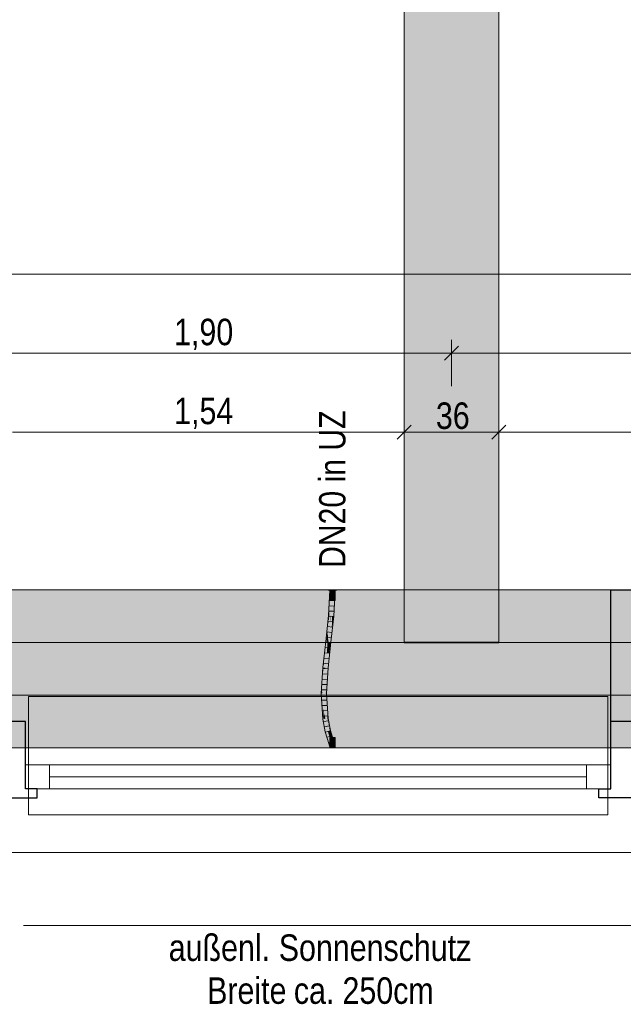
# Model space of a CAD drawing. Extents: x -720 to 300, y 62 to 1107.
# Tile 19 of 117: x -354 to -308, y 189 to 264. Entities that reach past the tile are written whole.
import ezdxf
from ezdxf.lldxf.tags import DXFTag

# ---------------------------------------------------------------- set-up
doc = ezdxf.new("R2010")
doc.units = 0
doc.layers.get('0').update_dxf_attribs({"lineweight": 35})
for name, color, linetype, lineweight, true_color in [('00_Beschriftung UZ', 3, 'Continuous', 13, 0x00ff00), ('30 -33 Aussenwände- 7 Fassade_ Elemente', 7, 'Continuous', 9, 0x00aacc), ('30 -35 Decken- 1 Konstruktion-Träger- Stahlbeton', 7, 'grob-A06G9FGE8I', 13, 0x33aa00), ('70 -72 Beschriftung- 1 Beschriftung allgemein', 7, 'Continuous', 9, 0xff6633), ('70 -76 Bemaßung- 2 Allgemein', 9, 'Continuous', 5, 0x808080), ('E_Leerrohr 20', 7, 'Continuous', 13, 0xcc0099), ('E_Leerrohr 20-Shading', 7, 'Continuous', 13, 0xcc0099)]:
    doc.layers.add(name, color=color, linetype=linetype, lineweight=lineweight, true_color=true_color)
doc.layers.add('70 -71 Achsen- 1 Gebäudeachsen', color=7, linetype='STRICHPUNKT2-A06G9FGD8I', lineweight=18)
doc.layers.add('Detailelementbeschriftung', color=7, linetype='Continuous', lineweight=9)
doc.layers.add('iwb_Schraffur_Unterzug', color=7, linetype='Continuous', lineweight=5, true_color=0xffffcc, plot=False)
doc.styles.get("Standard").update_dxf_attribs({"font": 'ARIALN.TTF'})
tags = doc.linetypes.add('grob-A06G9FGE8I', pattern=[14, 3, -8, 3]).pattern_tags.tags
tags[8:9] = [DXFTag(74, 4), DXFTag(75, 0), DXFTag(340, '0'), DXFTag(46, 0.0), DXFTag(50, 0.0), DXFTag(44, 0.0), DXFTag(45, 0.0)]
tags[6:7] = [DXFTag(74, 4), DXFTag(75, 0), DXFTag(340, '0'), DXFTag(46, 0.0), DXFTag(50, 0.0), DXFTag(44, 0.0), DXFTag(45, 0.0)]
tags[4:5] = [DXFTag(74, 4), DXFTag(75, 0), DXFTag(340, '0'), DXFTag(46, 0.0), DXFTag(50, 0.0), DXFTag(44, 0.0), DXFTag(45, 0.0)]
tags = doc.linetypes.add('STRICHPUNKT2', pattern=[12.7, 6.35, -3.175, 0, -3.175]).pattern_tags.tags
tags[10:11] = [DXFTag(74, 4), DXFTag(75, 0), DXFTag(340, '0'), DXFTag(46, 0.0), DXFTag(50, 0.0), DXFTag(44, 0.0), DXFTag(45, 0.0)]
tags[8:9] = [DXFTag(74, 4), DXFTag(75, 0), DXFTag(340, '0'), DXFTag(46, 0.0), DXFTag(50, 0.0), DXFTag(44, 0.0), DXFTag(45, 0.0)]
tags[6:7] = [DXFTag(74, 4), DXFTag(75, 0), DXFTag(340, '0'), DXFTag(46, 0.0), DXFTag(50, 0.0), DXFTag(44, 0.0), DXFTag(45, 0.0)]
tags[4:5] = [DXFTag(74, 4), DXFTag(75, 0), DXFTag(340, '0'), DXFTag(46, 0.0), DXFTag(50, 0.0), DXFTag(44, 0.0), DXFTag(45, 0.0)]
tags = doc.linetypes.add('STRICHPUNKT2-A06G9FGD8I', pattern=[12.7, 6.35, -3.175, 0, -3.175]).pattern_tags.tags
tags[10:11] = [DXFTag(74, 4), DXFTag(75, 0), DXFTag(340, '0'), DXFTag(46, 0.0), DXFTag(50, 0.0), DXFTag(44, 0.0), DXFTag(45, 0.0)]
tags[8:9] = [DXFTag(74, 4), DXFTag(75, 0), DXFTag(340, '0'), DXFTag(46, 0.0), DXFTag(50, 0.0), DXFTag(44, 0.0), DXFTag(45, 0.0)]
tags[6:7] = [DXFTag(74, 4), DXFTag(75, 0), DXFTag(340, '0'), DXFTag(46, 0.0), DXFTag(50, 0.0), DXFTag(44, 0.0), DXFTag(45, 0.0)]
tags[4:5] = [DXFTag(74, 4), DXFTag(75, 0), DXFTag(340, '0'), DXFTag(46, 0.0), DXFTag(50, 0.0), DXFTag(44, 0.0), DXFTag(45, 0.0)]

# ---------------------------------------------------------------- blocks, each defined once
blk = doc.blocks.new('Shading-A06G9FEP8I', base_point=(-330.541, 216.193))
at = {"layer": 'E_Leerrohr 20-Shading', "color": 223, "true_color": 0xc57fb4}
for points in [[(-330.605, 219.033), (-330.546, 220.739), (-330.617, 218.894), (-330.639, 218.896)], [(-330.571, 219.431), (-330.546, 220.739), (-330.605, 219.033)], [(-330.546, 220.739), (-330.571, 219.431), (-330.482, 220.835), (-330.529, 219.907)], [(-330.546, 220.739), (-330.482, 220.835), (-330.541, 220.835)], [(-330.241, 218.863), (-330.141, 220.835), (-330.299, 218.868), (-330.282, 219.201)], [(-330.141, 220.835), (-330.199, 220.835), (-330.282, 219.201)], [(-330.61, 218.894), (-330.581, 218.891), (-330.605, 219.033), (-330.571, 219.431)], [(-330.571, 219.431), (-330.581, 218.891), (-330.529, 219.907)], [(-330.61, 218.894), (-330.605, 219.033), (-330.617, 218.894)], [(-331.116, 212.099), (-331.197, 212.988), (-331.157, 212.327)], [(-331.197, 212.988), (-331.068, 211.83), (-331.177, 212.988)], [(-331.197, 212.988), (-331.116, 212.099), (-331.068, 211.83), (-331.068, 211.829)], [(-331.068, 211.83), (-331.138, 212.988), (-331.177, 212.988)], [(-330.739, 211.075), (-330.805, 212.988), (-330.855, 212.988)], [(-330.739, 211.075), (-330.73, 211.89), (-330.805, 212.988), (-330.797, 212.988)], [(-331.079, 211.04), (-331.021, 211.046), (-331.157, 212.327), (-331.116, 212.099)], [(-331.116, 212.099), (-331.021, 211.046), (-331.068, 211.829)], [(-330.73, 211.89), (-330.739, 211.075), (-330.719, 211.077)], [(-330.681, 211.081), (-330.73, 211.89), (-330.719, 211.077)], [(-331.021, 211.046), (-331.079, 211.04), (-330.837, 210.077), (-330.894, 210.063)], [(-330.739, 211.075), (-330.562, 210.145), (-330.719, 211.077)], [(-330.562, 210.145), (-330.681, 211.081), (-330.719, 211.077)], [(-330.562, 210.145), (-330.558, 210.185), (-330.681, 211.081), (-330.671, 211.027)], [(-330.558, 210.185), (-330.541, 210.346), (-330.671, 211.027)], [(-330.552, 210.147), (-330.515, 210.156), (-330.558, 210.186), (-330.541, 210.346)], [(-330.505, 210.158), (-330.541, 210.346), (-330.515, 210.156)], [(-330.553, 209.132), (-330.837, 210.077), (-330.671, 209.321), (-330.894, 210.063)], [(-330.558, 210.185), (-330.562, 210.145), (-330.553, 210.147)], [(-330.553, 210.147), (-330.562, 210.145), (-330.529, 210.036)], [(-330.553, 210.147), (-330.552, 210.147), (-330.558, 210.185), (-330.558, 210.186)], [(-330.529, 210.036), (-330.552, 210.147), (-330.553, 210.147)], [(-330.412, 209.663), (-330.515, 210.156), (-330.552, 210.147)], [(-330.529, 210.036), (-330.399, 209.603), (-330.552, 210.147), (-330.412, 209.663)], [(-330.226, 209.231), (-330.505, 210.158), (-330.399, 209.603), (-330.515, 210.156)], [(-330.226, 209.231), (-330.399, 209.603), (-330.282, 209.214)], [(-330.671, 209.321), (-330.609, 209.115), (-330.569, 209.128)], [(-330.553, 209.132), (-330.671, 209.321), (-330.569, 209.128)], [(-330.569, 209.128), (-330.609, 209.115), (-330.549, 209.097), (-330.597, 209.079)], [(-330.541, 209.099), (-330.553, 209.132), (-330.549, 209.097), (-330.569, 209.128)], [(-330.488, 208.896), (-330.543, 208.89), (-330.488, 208.859), (-330.541, 208.859)], [(-330.488, 208.859), (-330.486, 208.859), (-330.488, 208.896), (-330.486, 208.897)], [(-330.486, 208.859), (-330.484, 208.859), (-330.486, 208.897), (-330.485, 208.897)], [(-330.482, 208.859), (-330.484, 208.897), (-330.484, 208.859), (-330.485, 208.897)], [(-330.22, 209.215), (-330.282, 209.214), (-330.271, 209.197)], [(-330.282, 209.214), (-330.275, 209.195), (-330.271, 209.197)], [(-330.141, 208.859), (-330.148, 208.934), (-330.199, 208.859), (-330.203, 208.928)], [(-330.141, 208.859), (-330.145, 208.934), (-330.148, 208.934)]]:
    blk.add_solid(points, dxfattribs=at)
at = {"layer": 'E_Leerrohr 20-Shading', "color": 231, "true_color": 0xe17fc9}
for points in [[(-330.44, 218.88), (-330.341, 220.835), (-330.529, 219.907), (-330.482, 220.835)], [(-330.341, 220.835), (-330.44, 218.88), (-330.37, 218.874)], [(-330.37, 218.874), (-330.299, 218.868), (-330.341, 220.835), (-330.282, 219.201)], [(-330.282, 219.201), (-330.199, 220.835), (-330.341, 220.835)], [(-330.529, 219.907), (-330.581, 218.891), (-330.493, 218.884)], [(-330.44, 218.88), (-330.529, 219.907), (-330.493, 218.884)], [(-330.712, 217.718), (-330.493, 218.884), (-330.581, 218.891)], [(-330.712, 217.718), (-330.66, 216.911), (-330.493, 218.884), (-330.471, 218.605)], [(-330.471, 218.605), (-330.66, 216.911), (-330.476, 218.433), (-330.601, 216.905)], [(-330.476, 218.432), (-330.527, 216.896), (-330.44, 218.88), (-330.52, 216.895)], [(-330.52, 216.895), (-330.399, 217.971), (-330.44, 218.88), (-330.37, 218.874)], [(-330.471, 218.605), (-330.44, 218.88), (-330.493, 218.884)], [(-330.471, 218.605), (-330.476, 218.432), (-330.44, 218.88)], [(-330.399, 217.971), (-330.299, 218.868), (-330.37, 218.874)], [(-330.601, 216.905), (-330.527, 216.896), (-330.476, 218.433)], [(-330.712, 217.718), (-330.801, 216.927), (-330.734, 216.92)], [(-330.66, 216.911), (-330.712, 217.718), (-330.734, 216.92)], [(-330.885, 214.943), (-330.801, 216.927), (-331.025, 214.955)], [(-330.801, 216.927), (-330.885, 214.943), (-330.734, 216.92), (-330.742, 216.604)], [(-330.885, 214.943), (-330.758, 216.057), (-330.742, 216.604)], [(-330.758, 216.057), (-330.66, 216.911), (-330.734, 216.92)], [(-330.758, 216.057), (-330.527, 216.896), (-330.66, 216.911)], [(-330.758, 216.057), (-330.616, 216.052), (-330.527, 216.896), (-330.529, 216.81)], [(-330.529, 216.81), (-330.52, 216.895), (-330.527, 216.896)], [(-330.885, 214.943), (-330.883, 214.943), (-330.758, 216.057), (-330.757, 216.057)], [(-330.757, 216.057), (-330.883, 214.943), (-330.709, 216.055), (-330.777, 214.934)], [(-330.777, 214.934), (-330.744, 214.931), (-330.709, 216.055), (-330.616, 216.052)], [(-331.121, 212.988), (-331.03, 214.879), (-331.13, 213.129)], [(-331.121, 212.988), (-330.997, 212.988), (-331.03, 214.879), (-330.889, 214.867)], [(-330.889, 214.867), (-330.885, 214.943), (-331.03, 214.879), (-331.025, 214.955)], [(-330.997, 212.988), (-330.878, 212.988), (-330.889, 214.867), (-330.861, 213.307)], [(-330.889, 214.867), (-330.861, 213.307), (-330.883, 214.943), (-330.777, 214.934)], [(-330.883, 214.943), (-330.885, 214.943), (-330.889, 214.867)], [(-330.861, 213.307), (-330.855, 212.988), (-330.777, 214.934), (-330.744, 214.931)], [(-330.878, 212.988), (-330.855, 212.988), (-330.861, 213.307)], [(-331.138, 212.988), (-331.121, 212.988), (-331.13, 213.129)], [(-331.068, 211.83), (-330.88, 211.06), (-331.138, 212.988), (-331.121, 212.988)], [(-330.88, 211.06), (-330.997, 212.988), (-331.121, 212.988)], [(-330.855, 212.988), (-330.997, 212.988), (-330.739, 211.075), (-330.88, 211.06)], [(-331.068, 211.83), (-331.021, 211.046), (-330.93, 211.055)], [(-330.88, 211.06), (-331.068, 211.83), (-330.93, 211.055)], [(-330.699, 210.111), (-330.93, 211.055), (-330.837, 210.077), (-331.021, 211.046)], [(-330.699, 210.111), (-330.88, 211.06), (-330.93, 211.055)], [(-330.739, 211.075), (-330.88, 211.06), (-330.562, 210.145), (-330.699, 210.111)], [(-330.471, 209.35), (-330.699, 210.111), (-330.553, 209.132), (-330.837, 210.077)], [(-330.529, 210.036), (-330.562, 210.145), (-330.471, 209.35), (-330.699, 210.111)], [(-330.414, 209.266), (-330.399, 209.603), (-330.515, 209.864), (-330.529, 210.036)], [(-330.471, 209.35), (-330.418, 209.173), (-330.515, 209.864), (-330.414, 209.266)], [(-330.364, 209.19), (-330.399, 209.603), (-330.399, 209.179), (-330.414, 209.266)], [(-330.282, 209.214), (-330.399, 209.603), (-330.364, 209.19)], [(-330.471, 209.35), (-330.553, 209.132), (-330.511, 209.145)], [(-330.511, 209.145), (-330.553, 209.132), (-330.52, 209.107), (-330.541, 209.099)], [(-330.52, 209.107), (-330.541, 209.099), (-330.527, 209.077), (-330.533, 209.075)], [(-330.527, 209.077), (-330.533, 209.075), (-330.529, 209.066)], [(-330.381, 209.07), (-330.399, 209.122), (-330.529, 209.066), (-330.527, 209.077)], [(-330.381, 209.07), (-330.529, 209.066), (-330.516, 209.026)], [(-330.399, 209.122), (-330.408, 209.147), (-330.527, 209.077), (-330.52, 209.107)], [(-330.408, 209.147), (-330.418, 209.173), (-330.52, 209.107), (-330.511, 209.145)], [(-330.381, 209.07), (-330.516, 209.026), (-330.365, 209.018), (-330.502, 208.98)], [(-330.418, 209.173), (-330.471, 209.35), (-330.511, 209.145)], [(-330.487, 208.984), (-330.502, 208.98), (-330.486, 208.938), (-330.491, 208.937)], [(-330.487, 208.913), (-330.485, 208.913), (-330.491, 208.937), (-330.486, 208.938)], [(-330.352, 208.965), (-330.365, 209.018), (-330.486, 208.938), (-330.487, 208.984)], [(-330.485, 208.913), (-330.487, 208.913), (-330.485, 208.897)], [(-330.485, 208.913), (-330.349, 208.944), (-330.486, 208.938), (-330.352, 208.965)], [(-330.484, 208.897), (-330.344, 208.912), (-330.485, 208.913), (-330.349, 208.944)], [(-330.484, 208.897), (-330.485, 208.913), (-330.485, 208.897)], [(-330.344, 208.912), (-330.484, 208.897), (-330.341, 208.859), (-330.482, 208.859)], [(-330.414, 209.266), (-330.418, 209.173), (-330.399, 209.179)], [(-330.364, 209.19), (-330.418, 209.173), (-330.361, 209.164), (-330.408, 209.147)], [(-330.361, 209.164), (-330.408, 209.147), (-330.359, 209.136), (-330.399, 209.122)], [(-330.359, 209.136), (-330.399, 209.122), (-330.353, 209.079), (-330.381, 209.07)], [(-330.348, 209.022), (-330.353, 209.079), (-330.364, 209.018), (-330.381, 209.07)], [(-330.381, 209.07), (-330.381, 209.07), (-330.364, 209.018), (-330.365, 209.018)], [(-330.348, 209.022), (-330.365, 209.018), (-330.344, 208.967), (-330.352, 208.965)], [(-330.361, 209.164), (-330.282, 209.214), (-330.364, 209.19)], [(-330.359, 209.136), (-330.295, 209.158), (-330.361, 209.164), (-330.288, 209.191)], [(-330.353, 209.079), (-330.31, 209.093), (-330.359, 209.136), (-330.295, 209.158)], [(-330.348, 209.022), (-330.322, 209.029), (-330.353, 209.079), (-330.31, 209.093)], [(-330.344, 208.967), (-330.352, 208.965), (-330.342, 208.912), (-330.344, 208.912)], [(-330.344, 208.967), (-330.332, 208.969), (-330.348, 209.022), (-330.322, 209.029)], [(-330.342, 208.912), (-330.339, 208.913), (-330.344, 208.967), (-330.332, 208.969)], [(-330.342, 208.912), (-330.344, 208.912), (-330.341, 208.859)], [(-330.341, 208.859), (-330.339, 208.913), (-330.342, 208.912)], [(-330.341, 208.859), (-330.199, 208.859), (-330.339, 208.913), (-330.203, 208.928)], [(-330.339, 208.913), (-330.203, 208.928), (-330.332, 208.969), (-330.214, 208.993)], [(-330.332, 208.969), (-330.214, 208.993), (-330.322, 209.029), (-330.229, 209.055)], [(-330.322, 209.029), (-330.229, 209.055), (-330.31, 209.093), (-330.247, 209.113)], [(-330.31, 209.093), (-330.247, 209.113), (-330.295, 209.158), (-330.266, 209.168)], [(-330.295, 209.158), (-330.266, 209.168), (-330.288, 209.191), (-330.275, 209.195)], [(-330.288, 209.191), (-330.275, 209.195), (-330.282, 209.214)]]:
    blk.add_solid(points, dxfattribs=at)
at = {"layer": 'E_Leerrohr 20-Shading', "color": 223, "true_color": 0xc67fb4}
for points in [[(-330.671, 218.615), (-330.79, 217.55), (-330.801, 216.927), (-330.843, 216.932)], [(-330.656, 218.692), (-330.801, 216.927), (-330.61, 218.894), (-330.712, 217.718)], [(-330.671, 218.615), (-330.801, 216.927), (-330.656, 218.692)], [(-330.678, 218.114), (-330.712, 217.718), (-330.581, 218.891)], [(-330.61, 218.894), (-330.678, 218.114), (-330.581, 218.891)], [(-330.656, 218.692), (-330.639, 218.896), (-330.671, 218.615)], [(-330.639, 218.896), (-330.656, 218.692), (-330.617, 218.894)], [(-330.656, 218.692), (-330.61, 218.894), (-330.617, 218.894)], [(-330.399, 217.971), (-330.443, 217.211), (-330.241, 218.863), (-330.37, 217.706)], [(-330.399, 217.971), (-330.241, 218.863), (-330.299, 218.868)], [(-330.478, 216.971), (-330.399, 217.971), (-330.49, 216.892), (-330.52, 216.895)], [(-330.443, 217.211), (-330.399, 217.971), (-330.478, 216.971)], [(-330.79, 217.55), (-330.859, 216.934), (-330.843, 216.932)], [(-330.485, 216.891), (-330.461, 216.889), (-330.478, 216.971), (-330.443, 217.211)], [(-330.443, 217.211), (-330.461, 216.889), (-330.37, 217.706)], [(-331.025, 214.955), (-330.801, 216.927), (-331.026, 214.955)], [(-330.859, 216.934), (-330.988, 215.409), (-330.99, 215.276), (-330.992, 215.256)], [(-330.859, 216.934), (-330.99, 215.276), (-330.843, 216.932)], [(-330.99, 215.276), (-330.801, 216.927), (-330.843, 216.932)], [(-330.988, 215.409), (-330.859, 216.934), (-330.974, 215.92)], [(-330.485, 216.891), (-330.671, 215.053), (-330.541, 216.193)], [(-330.485, 216.891), (-330.558, 216.436), (-330.671, 215.053), (-330.586, 216.105)], [(-330.616, 216.052), (-330.561, 216.419), (-330.529, 216.81)], [(-330.561, 216.419), (-330.616, 216.052), (-330.569, 216.32), (-330.599, 216.083)], [(-330.599, 216.083), (-330.586, 216.105), (-330.569, 216.32)], [(-330.586, 216.105), (-330.558, 216.436), (-330.561, 216.419)], [(-330.561, 216.419), (-330.558, 216.436), (-330.529, 216.81), (-330.52, 216.895)], [(-330.52, 216.895), (-330.558, 216.436), (-330.49, 216.892)], [(-330.558, 216.436), (-330.485, 216.891), (-330.49, 216.892)], [(-330.541, 216.193), (-330.461, 216.889), (-330.485, 216.891)], [(-330.485, 216.891), (-330.478, 216.971), (-330.49, 216.892)], [(-331.084, 214.96), (-331.026, 214.955), (-330.974, 215.92), (-330.988, 215.409)], [(-330.696, 214.927), (-330.586, 216.105), (-330.744, 214.931), (-330.599, 216.083)], [(-330.586, 216.105), (-330.696, 214.927), (-330.671, 215.096)], [(-330.663, 215.148), (-330.586, 216.105), (-330.671, 215.096)], [(-331.11, 214.062), (-331.095, 214.765), (-331.158, 213.55), (-331.162, 213.602)], [(-331.026, 214.955), (-331.11, 214.062), (-331.03, 214.879), (-331.13, 213.129)], [(-331.084, 214.96), (-331.095, 214.765), (-331.026, 214.955), (-331.11, 214.062)], [(-331.03, 214.879), (-331.025, 214.955), (-331.026, 214.955)], [(-330.988, 215.409), (-331.026, 214.955), (-330.992, 215.256)], [(-330.855, 212.988), (-330.696, 214.927), (-330.744, 214.931)], [(-330.855, 212.988), (-330.787, 213.149), (-330.696, 214.927), (-330.685, 214.926)], [(-330.696, 214.927), (-330.685, 214.926), (-330.671, 215.096)], [(-330.671, 215.053), (-330.663, 215.148), (-330.685, 214.926), (-330.671, 215.096)], [(-331.13, 213.129), (-331.11, 214.062), (-331.13, 213.126), (-331.158, 213.55)], [(-331.175, 213.371), (-331.197, 212.988), (-331.177, 212.988)], [(-331.138, 212.988), (-331.175, 213.371), (-331.177, 212.988)], [(-331.162, 213.602), (-331.175, 213.371), (-331.158, 213.55)], [(-331.158, 213.55), (-331.175, 213.371), (-331.13, 213.126), (-331.138, 212.988)], [(-330.787, 213.149), (-330.855, 212.988), (-330.805, 212.988)], [(-330.797, 212.988), (-330.787, 213.149), (-330.805, 212.988)], [(-330.549, 209.097), (-330.597, 209.079), (-330.535, 209.074), (-330.588, 209.055)], [(-330.516, 209.026), (-330.529, 209.066), (-330.588, 209.055), (-330.535, 209.074)], [(-330.516, 209.026), (-330.588, 209.055), (-330.571, 209.008)], [(-330.516, 209.026), (-330.571, 209.008), (-330.502, 208.98), (-330.558, 208.965)], [(-330.502, 208.98), (-330.558, 208.965), (-330.493, 208.937), (-330.548, 208.925)], [(-330.533, 209.075), (-330.541, 209.099), (-330.535, 209.074), (-330.549, 209.097)], [(-330.489, 208.91), (-330.493, 208.937), (-330.544, 208.897), (-330.548, 208.925)], [(-330.488, 208.896), (-330.489, 208.91), (-330.543, 208.89), (-330.544, 208.897)], [(-330.529, 209.066), (-330.533, 209.075), (-330.535, 209.074)], [(-330.502, 208.98), (-330.516, 209.026), (-330.502, 208.98), (-330.516, 209.026)], [(-330.491, 208.937), (-330.502, 208.98), (-330.493, 208.937), (-330.502, 208.98)], [(-330.488, 208.896), (-330.486, 208.897), (-330.493, 208.937), (-330.492, 208.937)], [(-330.492, 208.937), (-330.486, 208.897), (-330.491, 208.937), (-330.485, 208.897)], [(-330.485, 208.897), (-330.484, 208.897), (-330.491, 208.937)], [(-330.271, 209.197), (-330.275, 209.195), (-330.255, 209.172), (-330.266, 209.168)], [(-330.21, 209.188), (-330.22, 209.215), (-330.255, 209.172), (-330.271, 209.197)], [(-330.255, 209.172), (-330.266, 209.168), (-330.224, 209.121), (-330.247, 209.113)], [(-330.191, 209.132), (-330.21, 209.188), (-330.224, 209.121), (-330.255, 209.172)], [(-330.224, 209.121), (-330.247, 209.113), (-330.193, 209.065), (-330.229, 209.055)], [(-330.193, 209.065), (-330.229, 209.055), (-330.167, 209.003), (-330.214, 208.993)], [(-330.172, 209.071), (-330.191, 209.132), (-330.193, 209.065), (-330.224, 209.121)], [(-330.167, 209.003), (-330.214, 208.993), (-330.148, 208.934), (-330.203, 208.928)], [(-330.156, 209.005), (-330.172, 209.071), (-330.167, 209.003), (-330.193, 209.065)], [(-330.154, 208.991), (-330.156, 209.005), (-330.163, 208.989), (-330.167, 209.003)], [(-330.148, 208.934), (-330.145, 208.934), (-330.163, 208.989), (-330.154, 208.991)]]:
    blk.add_solid(points, dxfattribs=at)
blk = doc.blocks.new('Shading-A06G9FER8I', base_point=(-330.341, 220.047))
at = {"layer": 'E_Leerrohr 20-Shading', "color": 213, "true_color": 0xd67fc0}
for points in [[(-330.671, 220.847), (-330.671, 220.835), (-330.636, 220.847), (-330.636, 220.835)], [(-330.636, 220.835), (-330.341, 220.835), (-330.636, 220.847), (-330.341, 220.847)], [(-330.541, 220.047), (-330.341, 220.047), (-330.541, 220.835), (-330.341, 220.835)], [(-330.341, 220.847), (-330.341, 220.835), (-330.276, 220.847), (-330.276, 220.835)], [(-330.341, 220.047), (-330.141, 220.047), (-330.341, 220.835), (-330.141, 220.835)], [(-330.276, 220.835), (-330.011, 220.835), (-330.276, 220.847), (-330.011, 220.847)]]:
    blk.add_solid(points, dxfattribs=at)
blk = doc.blocks.new('Shading-A06G9FET8I', base_point=(-330.141, 209.647))
at = {"layer": 'E_Leerrohr 20-Shading', "color": 213, "true_color": 0xd67fc0}
for points in [[(-330.341, 209.647), (-330.541, 209.647), (-330.341, 208.859), (-330.541, 208.859)], [(-330.141, 209.647), (-330.341, 209.647), (-330.141, 208.859), (-330.341, 208.859)], [(-330.433, 208.859), (-330.671, 208.859), (-330.433, 208.847), (-330.671, 208.847)], [(-330.341, 208.847), (-330.341, 208.859), (-330.433, 208.847), (-330.433, 208.859)], [(-330.276, 208.859), (-330.341, 208.859), (-330.276, 208.847), (-330.341, 208.847)], [(-330.011, 208.847), (-330.011, 208.859), (-330.276, 208.847), (-330.276, 208.859)]]:
    blk.add_solid(points, dxfattribs=at)
blk = doc.blocks.new('Referenz-A06G9FGF8I')
at = {"layer": '00_Beschriftung UZ', "color": 0, "linetype": 'Continuous', "lineweight": 5, "ltscale": 0.13}
blk.add_line((-0.806, 220.847), (-682.312, 220.847), dxfattribs=at)
at = {"layer": '30 -33 Aussenwände- 7 Fassade_ Elemente', "color": 0, "linetype": 'Continuous', "ltscale": 0.13}
for p, q in [((-306.806, 220.847), (-449.806, 220.847)), ((-353.673, 207.547), (-309.206, 207.547)), ((-353.673, 205.747), (-353.673, 207.547)), ((-309.206, 207.547), (-309.206, 205.747)), ((-309.206, 205.747), (-353.673, 205.747)), ((-452.906, 200.907), (-303.706, 200.907))]:
    blk.add_line(p, q, dxfattribs=at)
at = {"layer": '30 -33 Aussenwände- 7 Fassade_ Elemente', "color": 0, "linetype": 'Continuous', "lineweight": -2, "ltscale": 0.25}
for p, q in [((-309.206, 210.847), (-309.206, 220.847)), ((-309.206, 220.847), (-306.806, 220.847)), ((-353.673, 210.847), (-356.073, 210.847)), ((-353.673, 205.747), (-353.673, 210.847)), ((-306.806, 210.847), (-309.206, 210.847)), ((-309.206, 205.747), (-309.206, 210.847)), ((-356.973, 205.047), (-352.773, 205.047)), ((-352.773, 205.747), (-353.673, 205.747)), ((-352.773, 205.047), (-352.773, 205.747)), ((-310.106, 205.047), (-310.106, 205.747)), ((-310.106, 205.747), (-309.206, 205.747)), ((-306.806, 205.047), (-310.106, 205.047))]:
    blk.add_line(p, q, dxfattribs=at)
at = {"layer": '30 -33 Aussenwände- 7 Fassade_ Elemente', "color": 0}
for p, q in [((-353.439, 212.747), (-353.439, 207.547)), ((-309.439, 212.747), (-353.439, 212.747)), ((-309.439, 207.547), (-309.439, 212.747)), ((-351.839, 207.547), (-353.439, 207.547)), ((-353.439, 207.547), (-353.439, 205.747)), ((-351.839, 205.747), (-351.839, 207.547)), ((-351.839, 207.547), (-311.039, 207.547)), ((-311.039, 207.547), (-311.039, 205.747)), ((-311.039, 207.547), (-309.439, 207.547)), ((-309.439, 207.547), (-309.439, 205.747)), ((-351.839, 206.647), (-311.039, 206.647)), ((-353.439, 205.747), (-351.839, 205.747)), ((-353.439, 203.747), (-353.439, 205.747)), ((-311.039, 205.747), (-351.839, 205.747)), ((-309.439, 205.747), (-311.039, 205.747)), ((-309.439, 205.747), (-309.439, 203.747)), ((-309.439, 203.747), (-353.439, 203.747))]:
    blk.add_line(p, q, dxfattribs=at)
at = {"layer": '30 -33 Aussenwände- 7 Fassade_ Elemente', "color": 0, "linetype": 'Continuous', "lineweight": 18, "ltscale": 0.18}
for p, q in [((-353.673, 205.747), (-353.673, 207.547)), ((-353.673, 207.547), (-351.839, 207.547)), ((-351.839, 207.547), (-351.839, 205.747)), ((-311.039, 207.547), (-309.206, 207.547)), ((-311.039, 205.747), (-311.039, 207.547)), ((-309.206, 207.547), (-309.206, 205.747)), ((-311.039, 206.647), (-351.839, 206.647)), ((-351.839, 205.747), (-353.673, 205.747)), ((-309.206, 205.747), (-311.039, 205.747))]:
    blk.add_line(p, q, dxfattribs=at)
at = {"layer": '30 -35 Decken- 1 Konstruktion-Träger- Stahlbeton', "color": 0}
for p, q in [((-324.906, 216.847), (-324.906, 763.847)), ((-317.706, 216.847), (-317.706, 763.847)), ((5.694, 216.847), (-682.312, 216.847)), ((5.694, 208.847), (-682.312, 208.847))]:
    blk.add_line(p, q, dxfattribs=at)
at = {"layer": '30 -35 Decken- 1 Konstruktion-Träger- Stahlbeton', "color": 0, "linetype": 'Continuous', "lineweight": 35, "ltscale": 0.35}
blk.add_line((-324.906, 216.847), (-317.706, 216.847), dxfattribs=at)
at = {"layer": '70 -71 Achsen- 1 Gebäudeachsen', "color": 0, "linetype": 'STRICHPUNKT2-A06G9FGD8I', "ltscale": 0.18}
blk.add_line((-682.312, 212.847), (77.244, 212.847), dxfattribs=at)
at = {"layer": '70 -72 Beschriftung- 1 Beschriftung allgemein', "color": 0, "linetype": 'Continuous', "ltscale": 0.13}
blk.add_line((-306.806, 195.349), (-353.806, 195.349), dxfattribs=at)
at = {"layer": '70 -76 Bemaßung- 2 Allgemein', "color": 0, "linetype": 'Continuous', "ltscale": 0.13}
for p, q in [((-1.866, 244.847), (-682.312, 244.847)), ((-321.306, 236.347), (-321.306, 239.847)), ((-321.306, 236.347), (-321.306, 239.847)), ((-322.366, 238.847), (-358.246, 238.847)), ((-320.306, 238.847), (-322.366, 238.847)), ((-322.306, 238.847), (-320.246, 238.847)), ((-284.366, 238.847), (-320.246, 238.847)), ((-324.906, 230.347), (-324.906, 233.847)), ((-324.906, 230.347), (-324.906, 233.847)), ((-317.706, 230.347), (-317.706, 233.847)), ((-317.706, 230.347), (-317.706, 233.847)), ((-325.966, 232.847), (-354.646, 232.847)), ((-323.906, 232.847), (-325.966, 232.847)), ((-325.906, 232.847), (-323.846, 232.847)), ((-318.766, 232.847), (-323.846, 232.847)), ((-316.706, 232.847), (-318.766, 232.847)), ((-318.706, 232.847), (-316.646, 232.847)), ((-287.966, 232.847), (-316.646, 232.847))]:
    blk.add_line(p, q, dxfattribs=at)
at = {"layer": '70 -76 Bemaßung- 2 Allgemein', "color": 0, "linetype": 'Continuous', "lineweight": 20, "ltscale": 0.2}
for p, q in [((-320.775, 239.377), (-321.837, 238.316)), ((-321.837, 238.316), (-320.775, 239.377)), ((-325.437, 232.316), (-324.375, 233.377)), ((-324.375, 233.377), (-325.437, 232.316)), ((-317.175, 233.377), (-318.237, 232.316)), ((-318.237, 232.316), (-317.175, 233.377))]:
    blk.add_line(p, q, dxfattribs=at)
at = {"layer": '70 -72 Beschriftung- 1 Beschriftung allgemein', "color": 0, "linetype": 'Continuous', "ltscale": 0.13, "char_height": 2.01377, "attachment_point": 1}
for s, insert in [('{\\fArial Narrow;außenl.}', (-342.782, 194.671)), ('{\\fArial Narrow;Sonnenschutz}', (-334.422, 194.671)), ('{\\fArial Narrow;Breite}', (-339.864, 191.409)), ('{\\fArial Narrow;ca.}', (-333.278, 191.409)), ('{\\fArial Narrow;250cm}', (-329.583, 191.409))]:
    blk.add_mtext(s, dxfattribs=dict(at, insert=insert))
at = {"layer": '70 -76 Bemaßung- 2 Allgemein', "color": 0, "linetype": 'Continuous', "ltscale": 0.13, "char_height": 2.01377, "attachment_point": 1}
for s, insert in [('{\\fArial Narrow;1,90}', (-342.374, 241.462)), ('{\\fArial Narrow;1,54}', (-342.37, 235.462)), ('{\\fArial Narrow;36}', (-322.488, 235.098))]:
    blk.add_mtext(s, dxfattribs=dict(at, insert=insert))
blk = doc.blocks.new('Referenz-A06G9FGH8I')
at = {"layer": 'iwb_Schraffur_Unterzug', "linetype": 'Continuous', "ltscale": 0.13}
blk.add_hatch(color=256, dxfattribs=at).paths.add_polyline_path([(-320.906, 216.847), (-324.906, 216.847), (-324.906, 763.847), (-317.706, 763.847), (-317.706, 216.847)])
for points in [[(-682.312, 220.847), (-2.306, 220.847), (-682.312, 218.594)], [(-682.312, 218.594), (-2.306, 220.847), (-2.306, 208.847)], [(-682.312, 218.594), (-2.306, 208.847), (-682.312, 213.352)], [(-682.312, 213.352), (-2.306, 208.847), (-682.312, 208.847)]]:
    blk.add_solid(points, dxfattribs=at)
blk = doc.blocks.new('Enddeckel-A06G9FKJ8I')
at = {"color": 0, "linetype": 'ByBlock', "lineweight": -2, "ltscale": 0.13}
for p, q in [((-330.541, 209.647), (-330.541, 208.859)), ((-330.424, 209.647), (-330.541, 209.647)), ((-330.258, 209.647), (-330.424, 209.647)), ((-330.141, 209.647), (-330.258, 209.647)), ((-330.141, 208.859), (-330.141, 209.647)), ((-330.671, 208.859), (-330.671, 208.847)), ((-330.478, 208.859), (-330.671, 208.859)), ((-330.478, 208.847), (-330.671, 208.847)), ((-330.424, 208.859), (-330.541, 208.859)), ((-330.204, 208.859), (-330.478, 208.859)), ((-330.204, 208.847), (-330.478, 208.847)), ((-330.258, 208.859), (-330.424, 208.859)), ((-330.141, 208.859), (-330.258, 208.859)), ((-330.011, 208.859), (-330.204, 208.859)), ((-330.011, 208.847), (-330.204, 208.847)), ((-330.011, 208.847), (-330.011, 208.859))]:
    blk.add_line(p, q, dxfattribs=at)
at = {"color": 0, "linetype": 'STRICHPUNKT2', "lineweight": 5, "ltscale": 0.13}
blk.add_line((-330.341, 208.859), (-330.341, 209.647), dxfattribs=at)
blk = doc.blocks.new('Enddeckel-A06G9FKL8I')
at = {"color": 0, "linetype": 'ByBlock', "lineweight": -2, "ltscale": 0.13}
for p, q in [((-330.671, 220.847), (-330.671, 220.835)), ((-330.671, 220.847), (-330.478, 220.847)), ((-330.671, 220.835), (-330.478, 220.835)), ((-330.541, 220.835), (-330.541, 220.047)), ((-330.541, 220.835), (-330.424, 220.835)), ((-330.478, 220.847), (-330.204, 220.847)), ((-330.478, 220.835), (-330.204, 220.835)), ((-330.424, 220.835), (-330.258, 220.835)), ((-330.258, 220.835), (-330.141, 220.835)), ((-330.204, 220.847), (-330.011, 220.847)), ((-330.204, 220.835), (-330.011, 220.835)), ((-330.141, 220.047), (-330.141, 220.835)), ((-330.011, 220.835), (-330.011, 220.847)), ((-330.541, 220.047), (-330.424, 220.047)), ((-330.424, 220.047), (-330.258, 220.047)), ((-330.258, 220.047), (-330.141, 220.047))]:
    blk.add_line(p, q, dxfattribs=at)
at = {"color": 0, "linetype": 'STRICHPUNKT2', "lineweight": 5, "ltscale": 0.13}
blk.add_line((-330.341, 220.835), (-330.341, 220.047), dxfattribs=at)
blk = doc.blocks.new('Einzeiliger Text-A06G9FKN8I')
at = {"color": 0, "lineweight": -2, "insert": (-331.36, 222.523), "char_height": 2, "attachment_point": 1, "rotation": 90}
blk.add_mtext('{\\fArial Narrow;DN20 in UZ}', dxfattribs=at)
blk = doc.blocks.new('Flexrohr-A06G9FKP8I')
at = {"color": 0, "linetype": 'ByBlock', "lineweight": -2, "ltscale": 0.13}
for p, q in [((-330.541, 220.835), (-330.639, 218.896)), ((-330.541, 220.835), (-330.141, 220.835)), ((-330.141, 220.835), (-330.241, 218.863)), ((-330.569, 220.042), (-330.193, 220.029)), ((-330.549, 220.438), (-330.173, 220.432)), ((-330.61, 219.249), (-330.234, 219.224)), ((-330.589, 219.645), (-330.214, 219.627)), ((-330.639, 218.896), (-330.859, 216.934)), ((-330.632, 218.853), (-330.257, 218.822)), ((-330.241, 218.863), (-330.461, 216.889)), ((-330.721, 218.06), (-330.347, 218.025)), ((-330.677, 218.456), (-330.302, 218.423)), ((-330.81, 217.267), (-330.436, 217.227)), ((-330.765, 217.664), (-330.391, 217.626)), ((-330.859, 216.934), (-331.084, 214.96)), ((-330.899, 216.472), (-330.526, 216.432)), ((-330.854, 216.871), (-330.48, 216.829)), ((-330.461, 216.889), (-330.685, 214.926)), ((-330.99, 215.675), (-330.616, 215.64)), ((-330.945, 216.074), (-330.571, 216.036)), ((-331.084, 214.96), (-331.197, 212.988)), ((-331.077, 214.878), (-330.702, 214.847)), ((-331.036, 215.277), (-330.661, 215.243)), ((-330.685, 214.926), (-330.797, 212.988)), ((-331.123, 214.072), (-330.747, 214.055)), ((-331.1, 214.475), (-330.725, 214.451)), ((-331.169, 213.267), (-330.793, 213.263)), ((-331.146, 213.67), (-330.77, 213.659)), ((-331.197, 212.988), (-331.079, 211.04)), ((-331.177, 212.864), (-330.801, 212.867)), ((-330.797, 212.988), (-330.681, 211.081)), ((-331.153, 212.461), (-330.777, 212.472)), ((-331.129, 212.058), (-330.753, 212.076)), ((-331.104, 211.654), (-330.729, 211.681)), ((-331.08, 211.251), (-330.705, 211.286)), ((-331.079, 211.04), (-330.894, 210.063)), ((-330.681, 211.081), (-330.505, 210.159)), ((-331.031, 210.848), (-330.658, 210.897)), ((-330.954, 210.444), (-330.585, 210.514)), ((-330.894, 210.063), (-330.609, 209.115)), ((-330.875, 210.042), (-330.51, 210.132)), ((-330.759, 209.655), (-330.396, 209.753)), ((-330.505, 210.159), (-330.226, 209.231)), ((-330.643, 209.268), (-330.282, 209.374)), ((-330.609, 209.115), (-330.597, 209.079)), ((-330.597, 209.079), (-330.588, 209.055)), ((-330.588, 209.055), (-330.571, 209.008)), ((-330.571, 209.008), (-330.558, 208.965)), ((-330.558, 208.965), (-330.548, 208.925)), ((-330.548, 208.925), (-330.543, 208.89)), ((-330.543, 208.89), (-330.541, 208.859)), ((-330.541, 208.859), (-330.141, 208.859)), ((-330.534, 208.909), (-330.162, 208.966)), ((-330.226, 209.231), (-330.22, 209.215)), ((-330.22, 209.215), (-330.21, 209.188)), ((-330.21, 209.188), (-330.191, 209.132)), ((-330.191, 209.132), (-330.172, 209.071)), ((-330.172, 209.071), (-330.156, 209.005)), ((-330.156, 209.005), (-330.145, 208.934)), ((-330.145, 208.934), (-330.141, 208.859))]:
    blk.add_line(p, q, dxfattribs=at)

msp = doc.modelspace()

# ---------------------------------------------------------------- block references
at = {"color": 8, "lineweight": 25, "ltscale": 0.25, "true_color": 0x808080}
for name in ['Referenz-A06G9FGF8I', 'Referenz-A06G9FGH8I']:
    msp.add_blockref(name, (0, 0), dxfattribs=at)
at = {"layer": 'Detailelementbeschriftung', "ltscale": 0.13}
msp.add_blockref('Einzeiliger Text-A06G9FKN8I', (0, 0), dxfattribs=at)
at = {"layer": 'E_Leerrohr 20'}
for name, p in [('Shading-A06G9FEP8I', (-330.541, 216.193)), ('Shading-A06G9FER8I', (-330.341, 220.047)), ('Shading-A06G9FET8I', (-330.141, 209.647))]:
    msp.add_blockref(name, p, dxfattribs=at)
at = {"layer": 'E_Leerrohr 20', "ltscale": 0.13}
for name in ['Flexrohr-A06G9FKP8I', 'Enddeckel-A06G9FKL8I', 'Enddeckel-A06G9FKJ8I']:
    msp.add_blockref(name, (0, 0), dxfattribs=at)

doc.saveas('drawing.dxf')
